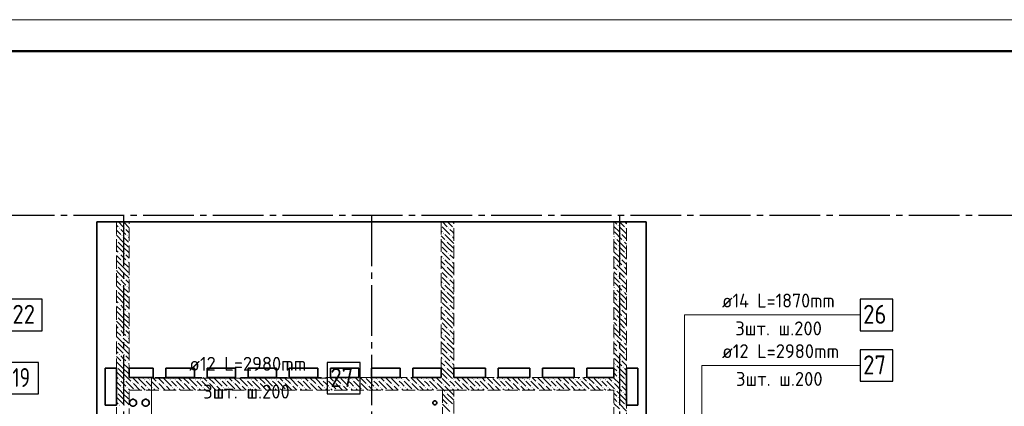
# Model space of a CAD drawing. Header units: millimetres. Extents: x 0 to 64958, y 0 to 42000.
# Tile 15 of 31: x 12159 to 27719, y 35884 to 42000. Entities that reach past the tile are written whole.
import ezdxf

# ---------------------------------------------------------------- set-up
doc = ezdxf.new("R2010")
doc.units = ezdxf.units.MM
doc.linetypes.add('______2', pattern=[270, 200, -70])
doc.linetypes.add('______5', pattern=[1100, 800, -100, 100, -100])
for name, color, linetype, lineweight in [('Standard', 7, 'Continuous', 25), ('ДОП Верх по У', 7, 'Continuous', 25), ('Оси', 40, '______5', 18), ('Позиционная метка номер позиции', 7, 'Continuous', 13)]:
    doc.layers.add(name, color=color, linetype=linetype, lineweight=lineweight)
doc.layers.add('ЖБ Перекрытие верхний уровень', color=7, linetype='Continuous', lineweight=25, true_color=0xe0e0ff)
doc.layers.add('ЖБ Стена верхний уровень', color=7, linetype='Continuous', lineweight=25, true_color=0x006e00)
doc.styles.add('ISOCPEUR', font='txt')

msp = doc.modelspace()

# ---------------------------------------------------------------- hatches: boundary and pattern name
at = {"layer": 'ЖБ Стена верхний уровень', "linetype": 'Continuous', "lineweight": 18, "transparency": 33554687}
for points in [[(18820, 38747), (18823, 38743), (18820, 38740)], [(21610, 38743), (21617, 38750), (21623, 38743), (21617, 38737)], [(13730, 38703), (13737, 38710), (13743, 38703), (13737, 38697)], [(13770, 38583), (13777, 38590), (13783, 38583), (13777, 38577)], [(13810, 38703), (13817, 38710), (13823, 38703), (13817, 38697)], [(13850, 38583), (13857, 38590), (13863, 38583), (13857, 38577)], [(18850, 38623), (18857, 38630), (18863, 38623), (18857, 38617)], [(18930, 38703), (18937, 38710), (18943, 38703), (18937, 38697)], [(18970, 38583), (18977, 38590), (18983, 38583), (18977, 38577)], [(19010, 38703), (19017, 38710), (19020, 38707), (19020, 38700), (19017, 38697)], [(21650, 38623), (21657, 38630), (21663, 38623), (21657, 38617)], [(21730, 38703), (21737, 38710), (21743, 38703), (21737, 38697)], [(13690, 38503), (13697, 38510), (13703, 38503), (13697, 38497)], [(18890, 38503), (18897, 38510), (18903, 38503), (18897, 38497)], [(21570, 38543), (21577, 38550), (21583, 38543), (21577, 38537)], [(21690, 38503), (21697, 38510), (21703, 38503), (21697, 38497)], [(13730, 38303), (13737, 38310), (13743, 38303), (13737, 38297)], [(13810, 38303), (13817, 38310), (13823, 38303), (13817, 38297)], [(18820, 38427), (18823, 38423), (18820, 38420)], [(18820, 38347), (18823, 38343), (18820, 38340)], [(18930, 38303), (18937, 38310), (18943, 38303), (18937, 38297)], [(19010, 38303), (19017, 38310), (19020, 38307), (19020, 38300), (19017, 38297)], [(21610, 38423), (21617, 38430), (21623, 38423), (21617, 38417)], [(21610, 38343), (21617, 38350), (21623, 38343), (21617, 38337)], [(21730, 38303), (21737, 38310), (21743, 38303), (21737, 38297)], [(13770, 38183), (13777, 38190), (13783, 38183), (13777, 38177)], [(13850, 38183), (13857, 38190), (13863, 38183), (13857, 38177)], [(18850, 38223), (18857, 38230), (18863, 38223), (18857, 38217)], [(18970, 38183), (18977, 38190), (18983, 38183), (18977, 38177)], [(21570, 38143), (21577, 38150), (21583, 38143), (21577, 38137)], [(21650, 38223), (21657, 38230), (21663, 38223), (21657, 38217)], [(13690, 38103), (13697, 38110), (13703, 38103), (13697, 38097)], [(18820, 38027), (18823, 38023), (18820, 38020)], [(18890, 38103), (18897, 38110), (18903, 38103), (18897, 38097)], [(21610, 38023), (21617, 38030), (21623, 38023), (21617, 38017)], [(21690, 38103), (21697, 38110), (21703, 38103), (21697, 38097)], [(13730, 37903), (13737, 37910), (13743, 37903), (13737, 37897)], [(13810, 37903), (13817, 37910), (13823, 37903), (13817, 37897)], [(18820, 37947), (18823, 37943), (18820, 37940)], [(18850, 37823), (18857, 37830), (18863, 37823), (18857, 37817)], [(18930, 37903), (18937, 37910), (18943, 37903), (18937, 37897)], [(19010, 37903), (19017, 37910), (19020, 37907), (19020, 37900), (19017, 37897)], [(21610, 37943), (21617, 37950), (21623, 37943), (21617, 37937)], [(21650, 37823), (21657, 37830), (21663, 37823), (21657, 37817)], [(21730, 37903), (21737, 37910), (21743, 37903), (21737, 37897)], [(13690, 37703), (13697, 37710), (13703, 37703), (13697, 37697)], [(13770, 37783), (13777, 37790), (13783, 37783), (13777, 37777)], [(13850, 37783), (13857, 37790), (13863, 37783), (13857, 37777)], [(18890, 37703), (18897, 37710), (18903, 37703), (18897, 37697)], [(18970, 37783), (18977, 37790), (18983, 37783), (18977, 37777)], [(21570, 37743), (21577, 37750), (21583, 37743), (21577, 37737)], [(21690, 37703), (21697, 37710), (21703, 37703), (21697, 37697)], [(13730, 37503), (13737, 37510), (13743, 37503), (13737, 37497)], [(13810, 37503), (13817, 37510), (13823, 37503), (13817, 37497)], [(18820, 37627), (18823, 37623), (18820, 37620)], [(18820, 37547), (18823, 37543), (18820, 37540)], [(18930, 37503), (18937, 37510), (18943, 37503), (18937, 37497)], [(19010, 37503), (19017, 37510), (19020, 37507), (19020, 37500), (19017, 37497)], [(21610, 37623), (21617, 37630), (21623, 37623), (21617, 37617)], [(21610, 37543), (21617, 37550), (21623, 37543), (21617, 37537)], [(21730, 37503), (21737, 37510), (21743, 37503), (21737, 37497)], [(13770, 37383), (13777, 37390), (13783, 37383), (13777, 37377)], [(13850, 37383), (13857, 37390), (13863, 37383), (13857, 37377)], [(18850, 37423), (18857, 37430), (18863, 37423), (18857, 37417)], [(18970, 37383), (18977, 37390), (18983, 37383), (18977, 37377)], [(21570, 37343), (21577, 37350), (21583, 37343), (21577, 37337)], [(21650, 37423), (21657, 37430), (21663, 37423), (21657, 37417)], [(13690, 37303), (13697, 37310), (13703, 37303), (13697, 37297)], [(18820, 37227), (18823, 37223), (18820, 37220)], [(18890, 37303), (18897, 37310), (18903, 37303), (18897, 37297)], [(21610, 37223), (21617, 37230), (21623, 37223), (21617, 37217)], [(21690, 37303), (21697, 37310), (21703, 37303), (21697, 37297)], [(13730, 37103), (13737, 37110), (13743, 37103), (13737, 37097)], [(13810, 37103), (13817, 37110), (13823, 37103), (13817, 37097)], [(18820, 37147), (18823, 37143), (18820, 37140)], [(18930, 37103), (18937, 37110), (18943, 37103), (18937, 37097)], [(19010, 37103), (19017, 37110), (19020, 37107), (19020, 37100), (19017, 37097)], [(21610, 37143), (21617, 37150), (21623, 37143), (21617, 37137)], [(21730, 37103), (21737, 37110), (21743, 37103), (21737, 37097)], [(13690, 36903), (13697, 36910), (13703, 36903), (13697, 36897)], [(13770, 36983), (13777, 36990), (13783, 36983), (13777, 36977)], [(13850, 36983), (13857, 36990), (13863, 36983), (13857, 36977)], [(18850, 37023), (18857, 37030), (18863, 37023), (18857, 37017)], [(18890, 36903), (18897, 36910), (18903, 36903), (18897, 36897)], [(18970, 36983), (18977, 36990), (18983, 36983), (18977, 36977)], [(21570, 36943), (21577, 36950), (21583, 36943), (21577, 36937)], [(21650, 37023), (21657, 37030), (21663, 37023), (21657, 37017)], [(21690, 36903), (21697, 36910), (21703, 36903), (21697, 36897)], [(18820, 36827), (18823, 36823), (18820, 36820)], [(18820, 36747), (18823, 36743), (18820, 36740)], [(21610, 36823), (21617, 36830), (21623, 36823), (21617, 36817)], [(21610, 36743), (21617, 36750), (21623, 36743), (21617, 36737)], [(13730, 36703), (13737, 36710), (13743, 36703), (13737, 36697)], [(13770, 36583), (13777, 36590), (13783, 36583), (13777, 36577)], [(13810, 36703), (13817, 36710), (13823, 36703), (13817, 36697)], [(13850, 36583), (13857, 36590), (13863, 36583), (13857, 36577)], [(18850, 36623), (18857, 36630), (18863, 36623), (18857, 36617)], [(18930, 36703), (18937, 36710), (18943, 36703), (18937, 36697)], [(18970, 36583), (18977, 36590), (18983, 36583), (18977, 36577)], [(19010, 36703), (19017, 36710), (19020, 36707), (19020, 36700), (19017, 36697)], [(21650, 36623), (21657, 36630), (21663, 36623), (21657, 36617)], [(21730, 36703), (21737, 36710), (21743, 36703), (21737, 36697)], [(13690, 36503), (13697, 36510), (13703, 36503), (13697, 36497)], [(18820, 36427), (18823, 36423), (18820, 36420)], [(18890, 36503), (18897, 36510), (18903, 36503), (18897, 36497)], [(21570, 36543), (21577, 36550), (21583, 36543), (21577, 36537)], [(21610, 36423), (21617, 36430), (21623, 36423), (21617, 36417)], [(21690, 36503), (21697, 36510), (21703, 36503), (21697, 36497)], [(13730, 36303), (13737, 36310), (13743, 36303), (13737, 36297)], [(13810, 36303), (13817, 36310), (13823, 36303), (13817, 36297)], [(13930, 36263), (13937, 36270), (13943, 36263), (13937, 36257)], [(14020, 36340), (14017, 36337), (14014, 36340)], [(14130, 36303), (14137, 36310), (14143, 36303), (14137, 36297)], [(14210, 36303), (14217, 36310), (14223, 36303), (14217, 36297)], [(14330, 36263), (14337, 36270), (14343, 36263), (14337, 36257)], [(14420, 36340), (14417, 36337), (14414, 36340)], [(14530, 36303), (14537, 36310), (14543, 36303), (14537, 36297)], [(14610, 36303), (14617, 36310), (14623, 36303), (14617, 36297)], [(14730, 36263), (14737, 36270), (14743, 36263), (14737, 36257)], [(14820, 36340), (14817, 36337), (14814, 36340)], [(14930, 36303), (14937, 36310), (14943, 36303), (14937, 36297)], [(15010, 36303), (15017, 36310), (15023, 36303), (15017, 36297)], [(15130, 36263), (15137, 36270), (15143, 36263), (15137, 36257)], [(15220, 36340), (15217, 36337), (15214, 36340)], [(15330, 36303), (15337, 36310), (15343, 36303), (15337, 36297)], [(15410, 36303), (15417, 36310), (15423, 36303), (15417, 36297)], [(15530, 36263), (15537, 36270), (15543, 36263), (15537, 36257)], [(15620, 36340), (15617, 36337), (15614, 36340)], [(15730, 36303), (15737, 36310), (15743, 36303), (15737, 36297)], [(15810, 36303), (15817, 36310), (15823, 36303), (15817, 36297)], [(15930, 36263), (15937, 36270), (15943, 36263), (15937, 36257)], [(16020, 36340), (16017, 36337), (16014, 36340)], [(16130, 36303), (16137, 36310), (16143, 36303), (16137, 36297)], [(16210, 36303), (16217, 36310), (16223, 36303), (16217, 36297)], [(16330, 36263), (16337, 36270), (16343, 36263), (16337, 36257)], [(16420, 36340), (16417, 36337), (16414, 36340)], [(16530, 36303), (16537, 36310), (16543, 36303), (16537, 36297)], [(16610, 36303), (16617, 36310), (16623, 36303), (16617, 36297)], [(16730, 36263), (16737, 36270), (16743, 36263), (16737, 36257)], [(16820, 36340), (16817, 36337), (16814, 36340)], [(16930, 36303), (16937, 36310), (16943, 36303), (16937, 36297)], [(17010, 36303), (17017, 36310), (17023, 36303), (17017, 36297)], [(17130, 36263), (17137, 36270), (17143, 36263), (17137, 36257)], [(17220, 36340), (17217, 36337), (17214, 36340)], [(17330, 36303), (17337, 36310), (17343, 36303), (17337, 36297)], [(17410, 36303), (17417, 36310), (17423, 36303), (17417, 36297)], [(17530, 36263), (17537, 36270), (17543, 36263), (17537, 36257)], [(17620, 36340), (17617, 36337), (17614, 36340)], [(17730, 36303), (17737, 36310), (17743, 36303), (17737, 36297)], [(17810, 36303), (17817, 36310), (17823, 36303), (17817, 36297)], [(17930, 36263), (17937, 36270), (17943, 36263), (17937, 36257)], [(18020, 36340), (18017, 36337), (18014, 36340)], [(18130, 36303), (18137, 36310), (18143, 36303), (18137, 36297)], [(18210, 36303), (18217, 36310), (18223, 36303), (18217, 36297)], [(18330, 36263), (18337, 36270), (18343, 36263), (18337, 36257)], [(18420, 36340), (18417, 36337), (18414, 36340)], [(18530, 36303), (18537, 36310), (18543, 36303), (18537, 36297)], [(18610, 36303), (18617, 36310), (18623, 36303), (18617, 36297)], [(18730, 36263), (18737, 36270), (18743, 36263), (18737, 36257)], [(18820, 36340), (18817, 36337), (18814, 36340)], [(18820, 36347), (18823, 36343), (18820, 36340), (18820, 36340)], [(18930, 36303), (18937, 36310), (18943, 36303), (18937, 36297)], [(19010, 36303), (19017, 36310), (19023, 36303), (19017, 36297)], [(19130, 36263), (19137, 36270), (19143, 36263), (19137, 36257)], [(19220, 36340), (19217, 36337), (19214, 36340)], [(19330, 36303), (19337, 36310), (19343, 36303), (19337, 36297)], [(19410, 36303), (19417, 36310), (19423, 36303), (19417, 36297)], [(19530, 36263), (19537, 36270), (19543, 36263), (19537, 36257)], [(19620, 36340), (19617, 36337), (19614, 36340)], [(19730, 36303), (19737, 36310), (19743, 36303), (19737, 36297)], [(19810, 36303), (19817, 36310), (19823, 36303), (19817, 36297)], [(19930, 36263), (19937, 36270), (19943, 36263), (19937, 36257)], [(20020, 36340), (20017, 36337), (20014, 36340)], [(20130, 36303), (20137, 36310), (20143, 36303), (20137, 36297)], [(20210, 36303), (20217, 36310), (20223, 36303), (20217, 36297)], [(20330, 36263), (20337, 36270), (20343, 36263), (20337, 36257)], [(20420, 36340), (20417, 36337), (20414, 36340)], [(20530, 36303), (20537, 36310), (20543, 36303), (20537, 36297)], [(20610, 36303), (20617, 36310), (20623, 36303), (20617, 36297)], [(20730, 36263), (20737, 36270), (20743, 36263), (20737, 36257)], [(20820, 36340), (20817, 36337), (20814, 36340)], [(20930, 36303), (20937, 36310), (20943, 36303), (20937, 36297)], [(21010, 36303), (21017, 36310), (21023, 36303), (21017, 36297)], [(21130, 36263), (21137, 36270), (21143, 36263), (21137, 36257)], [(21220, 36340), (21217, 36337), (21214, 36340)], [(21330, 36303), (21337, 36310), (21343, 36303), (21337, 36297)], [(21410, 36303), (21417, 36310), (21423, 36303), (21417, 36297)], [(21530, 36263), (21537, 36270), (21543, 36263), (21537, 36257)], [(21610, 36343), (21617, 36350), (21623, 36343), (21620, 36340), (21614, 36340)], [(21620, 36340), (21617, 36337), (21614, 36340)], [(21730, 36303), (21737, 36310), (21743, 36303), (21737, 36297)], [(13690, 36103), (13697, 36110), (13703, 36103), (13697, 36097)], [(13770, 36183), (13777, 36190), (13783, 36183), (13777, 36177)], [(13850, 36183), (13857, 36190), (13863, 36183), (13857, 36177)], [(13970, 36143), (13977, 36150), (13983, 36143), (13980, 36140), (13974, 36140)], [(14050, 36223), (14057, 36230), (14063, 36223), (14057, 36217)], [(14170, 36183), (14177, 36190), (14183, 36183), (14177, 36177)], [(14250, 36183), (14257, 36190), (14263, 36183), (14257, 36177)], [(14370, 36143), (14377, 36150), (14383, 36143), (14380, 36140), (14374, 36140)], [(14450, 36223), (14457, 36230), (14463, 36223), (14457, 36217)], [(14570, 36183), (14577, 36190), (14583, 36183), (14577, 36177)], [(14650, 36183), (14657, 36190), (14663, 36183), (14657, 36177)], [(14770, 36143), (14777, 36150), (14783, 36143), (14780, 36140), (14774, 36140)], [(14850, 36223), (14857, 36230), (14863, 36223), (14857, 36217)], [(14970, 36183), (14977, 36190), (14983, 36183), (14977, 36177)], [(15050, 36183), (15057, 36190), (15063, 36183), (15057, 36177)], [(15170, 36143), (15177, 36150), (15183, 36143), (15180, 36140), (15174, 36140)], [(15250, 36223), (15257, 36230), (15263, 36223), (15257, 36217)], [(15370, 36183), (15377, 36190), (15383, 36183), (15377, 36177)], [(15450, 36183), (15457, 36190), (15463, 36183), (15457, 36177)], [(15570, 36143), (15577, 36150), (15583, 36143), (15580, 36140), (15574, 36140)], [(15650, 36223), (15657, 36230), (15663, 36223), (15657, 36217)], [(15770, 36183), (15777, 36190), (15783, 36183), (15777, 36177)], [(15850, 36183), (15857, 36190), (15863, 36183), (15857, 36177)], [(15970, 36143), (15977, 36150), (15983, 36143), (15980, 36140), (15974, 36140)], [(16050, 36223), (16057, 36230), (16063, 36223), (16057, 36217)], [(16170, 36183), (16177, 36190), (16183, 36183), (16177, 36177)], [(16250, 36183), (16257, 36190), (16263, 36183), (16257, 36177)], [(16370, 36143), (16377, 36150), (16383, 36143), (16380, 36140), (16374, 36140)], [(16450, 36223), (16457, 36230), (16463, 36223), (16457, 36217)], [(16570, 36183), (16577, 36190), (16583, 36183), (16577, 36177)], [(16650, 36183), (16657, 36190), (16663, 36183), (16657, 36177)], [(16770, 36143), (16777, 36150), (16783, 36143), (16780, 36140), (16774, 36140)], [(16850, 36223), (16857, 36230), (16863, 36223), (16857, 36217)], [(16970, 36183), (16977, 36190), (16983, 36183), (16977, 36177)], [(17050, 36183), (17057, 36190), (17063, 36183), (17057, 36177)], [(17170, 36143), (17177, 36150), (17183, 36143), (17180, 36140), (17174, 36140)], [(17250, 36223), (17257, 36230), (17263, 36223), (17257, 36217)], [(17370, 36183), (17377, 36190), (17383, 36183), (17377, 36177)], [(17450, 36183), (17457, 36190), (17463, 36183), (17457, 36177)], [(17570, 36143), (17577, 36150), (17583, 36143), (17580, 36140), (17574, 36140)], [(17650, 36223), (17657, 36230), (17663, 36223), (17657, 36217)], [(17770, 36183), (17777, 36190), (17783, 36183), (17777, 36177)], [(17850, 36183), (17857, 36190), (17863, 36183), (17857, 36177)], [(17970, 36143), (17977, 36150), (17983, 36143), (17980, 36140), (17974, 36140)], [(18050, 36223), (18057, 36230), (18063, 36223), (18057, 36217)], [(18170, 36183), (18177, 36190), (18183, 36183), (18177, 36177)], [(18250, 36183), (18257, 36190), (18263, 36183), (18257, 36177)], [(18370, 36143), (18377, 36150), (18383, 36143), (18380, 36140), (18374, 36140)], [(18450, 36223), (18457, 36230), (18463, 36223), (18457, 36217)], [(18570, 36183), (18577, 36190), (18583, 36183), (18577, 36177)], [(18650, 36183), (18657, 36190), (18663, 36183), (18657, 36177)], [(18770, 36143), (18777, 36150), (18783, 36143), (18780, 36140), (18774, 36140)], [(18850, 36223), (18857, 36230), (18863, 36223), (18857, 36217)], [(18890, 36103), (18897, 36110), (18903, 36103), (18897, 36097)], [(18970, 36183), (18977, 36190), (18983, 36183), (18977, 36177)], [(19050, 36183), (19057, 36190), (19063, 36183), (19057, 36177)], [(19170, 36143), (19177, 36150), (19183, 36143), (19180, 36140), (19174, 36140)], [(19250, 36223), (19257, 36230), (19263, 36223), (19257, 36217)], [(19370, 36183), (19377, 36190), (19383, 36183), (19377, 36177)], [(19450, 36183), (19457, 36190), (19463, 36183), (19457, 36177)], [(19570, 36143), (19577, 36150), (19583, 36143), (19580, 36140), (19574, 36140)], [(19650, 36223), (19657, 36230), (19663, 36223), (19657, 36217)], [(19770, 36183), (19777, 36190), (19783, 36183), (19777, 36177)], [(19850, 36183), (19857, 36190), (19863, 36183), (19857, 36177)], [(19970, 36143), (19977, 36150), (19983, 36143), (19980, 36140), (19974, 36140)], [(20050, 36223), (20057, 36230), (20063, 36223), (20057, 36217)], [(20170, 36183), (20177, 36190), (20183, 36183), (20177, 36177)], [(20250, 36183), (20257, 36190), (20263, 36183), (20257, 36177)], [(20370, 36143), (20377, 36150), (20383, 36143), (20380, 36140), (20374, 36140)], [(20450, 36223), (20457, 36230), (20463, 36223), (20457, 36217)], [(20570, 36183), (20577, 36190), (20583, 36183), (20577, 36177)], [(20650, 36183), (20657, 36190), (20663, 36183), (20657, 36177)], [(20770, 36143), (20777, 36150), (20783, 36143), (20780, 36140), (20774, 36140)], [(20850, 36223), (20857, 36230), (20863, 36223), (20857, 36217)], [(20970, 36183), (20977, 36190), (20983, 36183), (20977, 36177)], [(21050, 36183), (21057, 36190), (21063, 36183), (21057, 36177)], [(21170, 36143), (21177, 36150), (21183, 36143), (21180, 36140), (21174, 36140)], [(21250, 36223), (21257, 36230), (21263, 36223), (21257, 36217)], [(21370, 36183), (21377, 36190), (21383, 36183), (21377, 36177)], [(21450, 36183), (21457, 36190), (21463, 36183), (21457, 36177)], [(21570, 36143), (21577, 36150), (21583, 36143), (21577, 36137)], [(21650, 36223), (21657, 36230), (21663, 36223), (21657, 36217)], [(21690, 36103), (21697, 36110), (21703, 36103), (21697, 36097)], [(21610, 36023), (21617, 36030), (21623, 36023), (21617, 36017)], [(21610, 35943), (21617, 35950), (21623, 35943), (21617, 35937)], [(13730, 35903), (13737, 35910), (13743, 35903), (13737, 35897)], [(13810, 35903), (13817, 35910), (13823, 35903), (13817, 35897)], [(18930, 35903), (18937, 35910), (18943, 35903), (18937, 35897)], [(19010, 35903), (19017, 35910), (19020, 35907), (19020, 35900), (19017, 35897)], [(21730, 35903), (21737, 35910), (21743, 35903), (21737, 35897)]]:
    msp.add_hatch(color=7, dxfattribs=at).paths.add_polyline_path(points, flags=16)

# ---------------------------------------------------------------- linework, layer by layer
at = {"layer": 'Standard', "color": 7, "linetype": 'Continuous', "lineweight": 13, "transparency": 33554687}
msp.add_lwpolyline([(0, 0), (59400, 0), (59400, 42000), (0, 42000), (0, 0)], close=True, dxfattribs=at)
at = {"layer": 'Standard', "color": 7, "linetype": 'Continuous', "lineweight": 50, "transparency": 33554687}
msp.add_lwpolyline([(2000, 41500), (58900, 41500), (58900, 500), (2000, 500), (2000, 41500)], close=True, dxfattribs=at)
at = {"layer": 'ДОП Верх по У', "color": 7, "linetype": 'Continuous', "lineweight": 13, "transparency": 33554687}
for p, q in [((23239, 37330), (25303, 37330)), ((23239, 36530), (25325, 36530)), ((14819, 36330), (16905, 36330))]:
    msp.add_line(p, q, dxfattribs=at)
at = {"layer": 'ДОП Верх по У', "color": 7, "linetype": 'Continuous', "lineweight": 25, "transparency": 33554687}
for points in [[(11995, 37080), (12515, 37080), (12515, 37580), (11995, 37580), (11995, 37080)], [(25439, 37080), (25959, 37080), (25959, 37580), (25439, 37580), (25439, 37080)], [(25439, 36280), (25959, 36280), (25959, 36780), (25439, 36780), (25439, 36280)], [(11995, 36080), (12455, 36080), (12455, 36580), (11995, 36580), (11995, 36080)], [(17019, 36080), (17539, 36080), (17539, 36580), (17019, 36580), (17019, 36080)]]:
    msp.add_lwpolyline(points, dxfattribs=at)
at = {"layer": 'ЖБ Перекрытие верхний уровень', "color": 7, "linetype": 'Continuous', "lineweight": 35, "transparency": 33554687}
for p, q in [((22060, 38800), (13380, 38800)), ((13380, 38800), (13380, 34830)), ((22060, 34830), (22060, 38800)), ((13510, 35900), (13510, 36490)), ((13510, 36490), (13690, 36490)), ((13690, 36490), (13690, 35900)), ((13890, 36340), (13890, 36490)), ((13890, 36490), (14270, 36490)), ((14270, 36490), (14270, 36340)), ((14470, 36340), (14470, 36490)), ((14470, 36490), (14920, 36490)), ((14920, 36490), (14920, 36340)), ((15120, 36340), (15120, 36490)), ((15120, 36490), (15570, 36490)), ((15570, 36490), (15570, 36340)), ((15770, 36340), (15770, 36490)), ((15770, 36490), (16220, 36490)), ((16220, 36490), (16220, 36340)), ((16420, 36340), (16420, 36490)), ((16420, 36490), (16870, 36490)), ((16870, 36490), (16870, 36340)), ((17070, 36340), (17070, 36490)), ((17070, 36490), (17520, 36490)), ((17520, 36490), (17520, 36340)), ((17720, 36340), (17720, 36490)), ((17720, 36490), (18170, 36490)), ((18170, 36490), (18170, 36340)), ((18370, 36340), (18370, 36490)), ((18370, 36490), (18820, 36490)), ((18820, 36490), (18820, 36340)), ((19020, 36340), (19020, 36490)), ((19020, 36490), (19520, 36490)), ((19520, 36490), (19520, 36340)), ((19720, 36340), (19720, 36490)), ((19720, 36490), (20220, 36490)), ((20220, 36490), (20220, 36340)), ((20420, 36340), (20420, 36490)), ((20420, 36490), (20920, 36490)), ((20920, 36490), (20920, 36340)), ((21120, 36340), (21120, 36490)), ((21120, 36490), (21550, 36490)), ((21550, 36490), (21550, 36340)), ((21750, 35900), (21750, 36490)), ((21750, 36490), (21930, 36490)), ((21930, 36490), (21930, 35900)), ((14270, 36340), (13890, 36340)), ((14920, 36340), (14470, 36340)), ((15570, 36340), (15120, 36340)), ((16220, 36340), (15770, 36340)), ((16870, 36340), (16420, 36340)), ((17520, 36340), (17070, 36340)), ((18170, 36340), (17720, 36340)), ((18820, 36340), (18370, 36340)), ((19520, 36340), (19020, 36340)), ((20220, 36340), (19720, 36340)), ((20920, 36340), (20420, 36340)), ((21550, 36340), (21120, 36340)), ((13901, 35965), (13895, 35949)), ((13895, 35949), (13895, 35931)), ((13911, 35979), (13901, 35965)), ((13925, 35989), (13911, 35979)), ((13941, 35995), (13925, 35989)), ((13959, 35995), (13941, 35995)), ((13975, 35989), (13959, 35995)), ((13989, 35979), (13975, 35989)), ((13999, 35965), (13989, 35979)), ((14005, 35949), (13999, 35965)), ((14005, 35931), (14005, 35949)), ((14101, 35965), (14095, 35949)), ((14095, 35949), (14095, 35931)), ((14111, 35979), (14101, 35965)), ((14125, 35989), (14111, 35979)), ((14141, 35995), (14125, 35989)), ((14159, 35995), (14141, 35995)), ((14175, 35989), (14159, 35995)), ((14189, 35979), (14175, 35989)), ((14199, 35965), (14189, 35979)), ((14205, 35949), (14199, 35965)), ((14205, 35931), (14205, 35949)), ((18693, 35954), (18690, 35945)), ((18690, 35945), (18690, 35935)), ((18699, 35961), (18693, 35954)), ((18706, 35967), (18699, 35961)), ((18715, 35970), (18706, 35967)), ((18725, 35970), (18715, 35970)), ((18734, 35967), (18725, 35970)), ((18741, 35961), (18734, 35967)), ((18747, 35954), (18741, 35961)), ((18750, 35945), (18747, 35954)), ((18750, 35935), (18750, 35945)), ((13690, 35900), (13510, 35900)), ((13895, 35931), (13901, 35915)), ((13901, 35915), (13911, 35901)), ((13911, 35901), (13925, 35891)), ((13925, 35891), (13941, 35885)), ((13941, 35885), (13959, 35885)), ((13959, 35885), (13975, 35891)), ((13975, 35891), (13989, 35901)), ((13989, 35901), (13999, 35915)), ((13999, 35915), (14005, 35931)), ((14095, 35931), (14101, 35915)), ((14101, 35915), (14111, 35901)), ((14111, 35901), (14125, 35891)), ((14125, 35891), (14141, 35885)), ((14141, 35885), (14159, 35885)), ((14159, 35885), (14175, 35891)), ((14175, 35891), (14189, 35901)), ((14189, 35901), (14199, 35915)), ((14199, 35915), (14205, 35931)), ((18690, 35935), (18693, 35926)), ((18693, 35926), (18699, 35919)), ((18699, 35919), (18706, 35913)), ((18706, 35913), (18715, 35910)), ((18715, 35910), (18725, 35910)), ((18725, 35910), (18734, 35913)), ((18734, 35913), (18741, 35919)), ((18741, 35919), (18747, 35926)), ((18747, 35926), (18750, 35935)), ((21930, 35900), (21750, 35900))]:
    msp.add_line(p, q, dxfattribs=at)
at = {"layer": 'ЖБ Стена верхний уровень', "color": 251, "linetype": '______2', "lineweight": 13, "true_color": 0x656565, "transparency": 33554687}
for p, q in [((13690, 38800), (13690, 36340)), ((13890, 38800), (13690, 38800)), ((13890, 36340), (13890, 38800)), ((18820, 38800), (18820, 36340)), ((19020, 38800), (18820, 38800)), ((19020, 36340), (19020, 38800)), ((21550, 38800), (21550, 36340)), ((21750, 38800), (21550, 38800)), ((21750, 36340), (21750, 38800)), ((13690, 36340), (13690, 36140)), ((18820, 36340), (13890, 36340)), ((21550, 36340), (19020, 36340)), ((21750, 34500), (21750, 36340)), ((13690, 36140), (13690, 34500)), ((13890, 36140), (21550, 36140)), ((13890, 34300), (13890, 36140)), ((19020, 36140), (18840, 36140)), ((18840, 36140), (18840, 33520)), ((19020, 34420), (19020, 36140)), ((21550, 36140), (21550, 34500))]:
    msp.add_line(p, q, dxfattribs=at)
at = {"layer": 'ЖБ Стена верхний уровень', "color": 9, "linetype": 'Continuous', "lineweight": 18, "true_color": 0xc7c7c7, "transparency": 33554687}
for p, q in [((13690, 38750), (13717, 38723)), ((13720, 38800), (13797, 38723)), ((13800, 38800), (13890, 38710)), ((18840, 38800), (18917, 38723)), ((18920, 38800), (18997, 38723)), ((19000, 38800), (19020, 38780)), ((21597, 38763), (21560, 38800)), ((21640, 38800), (21717, 38723)), ((21720, 38800), (21750, 38770)), ((13690, 38670), (13757, 38603)), ((13797, 38483), (13690, 38590)), ((13797, 38643), (13757, 38683)), ((13837, 38603), (13797, 38643)), ((13837, 38683), (13890, 38630)), ((18820, 38660), (18837, 38643)), ((18837, 38723), (18957, 38603)), ((18997, 38483), (18877, 38603)), ((18997, 38643), (18957, 38683)), ((19020, 38620), (18997, 38643)), ((21550, 38730), (21637, 38643)), ((21557, 38643), (21677, 38523)), ((21637, 38723), (21750, 38610)), ((21750, 38530), (21677, 38603)), ((13717, 38483), (13797, 38403)), ((13797, 38563), (13877, 38483)), ((13797, 38483), (13877, 38403)), ((13877, 38563), (13890, 38550)), ((18820, 38580), (18877, 38523)), ((18917, 38403), (18820, 38500)), ((18917, 38483), (18997, 38403)), ((18997, 38563), (19020, 38540)), ((18997, 38483), (19020, 38460)), ((21550, 38570), (21557, 38563)), ((21550, 38490), (21597, 38443)), ((21717, 38403), (21597, 38523)), ((21717, 38483), (21750, 38450)), ((13717, 38403), (13690, 38430)), ((13690, 38350), (13717, 38323)), ((13717, 38403), (13797, 38323)), ((13797, 38243), (13757, 38283)), ((13797, 38403), (13890, 38310)), ((13837, 38283), (13890, 38230)), ((18837, 38403), (18917, 38323)), ((18837, 38323), (18957, 38203)), ((18917, 38403), (18997, 38323)), ((18997, 38243), (18957, 38283)), ((18997, 38403), (19020, 38380)), ((21557, 38403), (21550, 38410)), ((21550, 38330), (21637, 38243)), ((21597, 38363), (21557, 38403)), ((21637, 38403), (21717, 38323)), ((21637, 38323), (21750, 38210)), ((21717, 38403), (21750, 38370)), ((13690, 38270), (13757, 38203)), ((13797, 38083), (13690, 38190)), ((13837, 38203), (13797, 38243)), ((13797, 38163), (13877, 38083)), ((13877, 38163), (13890, 38150)), ((18820, 38260), (18837, 38243)), ((18820, 38180), (18877, 38123)), ((18997, 38083), (18877, 38203)), ((19020, 38220), (18997, 38243)), ((18997, 38163), (19020, 38140)), ((21550, 38170), (21557, 38163)), ((21557, 38243), (21677, 38123)), ((21717, 38003), (21597, 38123)), ((21750, 38130), (21677, 38203)), ((13717, 38003), (13690, 38030)), ((13717, 38083), (13797, 38003)), ((13717, 38003), (13797, 37923)), ((13797, 38083), (13877, 38003)), ((13797, 38003), (13890, 37910)), ((18917, 38003), (18820, 38100)), ((18837, 38003), (18917, 37923)), ((18917, 38083), (18997, 38003)), ((18917, 38003), (18997, 37923)), ((18997, 38083), (19020, 38060)), ((18997, 38003), (19020, 37980)), ((21550, 38090), (21597, 38043)), ((21557, 38003), (21550, 38010)), ((21597, 37963), (21557, 38003)), ((21637, 38003), (21717, 37923)), ((21717, 38083), (21750, 38050)), ((21717, 38003), (21750, 37970)), ((13690, 37950), (13717, 37923)), ((13690, 37870), (13757, 37803)), ((13797, 37843), (13757, 37883)), ((13837, 37803), (13797, 37843)), ((13837, 37883), (13890, 37830)), ((18820, 37860), (18837, 37843)), ((18837, 37923), (18957, 37803)), ((18997, 37843), (18957, 37883)), ((19020, 37820), (18997, 37843)), ((21550, 37930), (21637, 37843)), ((21557, 37843), (21677, 37723)), ((21637, 37923), (21750, 37810)), ((13797, 37683), (13690, 37790)), ((13717, 37683), (13797, 37603)), ((13797, 37763), (13877, 37683)), ((13797, 37683), (13877, 37603)), ((13877, 37763), (13890, 37750)), ((18820, 37780), (18877, 37723)), ((18917, 37603), (18820, 37700)), ((18997, 37683), (18877, 37803)), ((18917, 37683), (18997, 37603)), ((18997, 37763), (19020, 37740)), ((18997, 37683), (19020, 37660)), ((21550, 37770), (21557, 37763)), ((21550, 37690), (21597, 37643)), ((21717, 37603), (21597, 37723)), ((21750, 37730), (21677, 37803)), ((21717, 37683), (21750, 37650)), ((13717, 37603), (13690, 37630)), ((13690, 37550), (13717, 37523)), ((13717, 37603), (13797, 37523)), ((13797, 37603), (13890, 37510)), ((18837, 37603), (18917, 37523)), ((18837, 37523), (18957, 37403)), ((18917, 37603), (18997, 37523)), ((18997, 37603), (19020, 37580)), ((21557, 37603), (21550, 37610)), ((21550, 37530), (21637, 37443)), ((21597, 37563), (21557, 37603)), ((21637, 37603), (21717, 37523)), ((21637, 37523), (21750, 37410)), ((21717, 37603), (21750, 37570)), ((13690, 37470), (13757, 37403)), ((13797, 37283), (13690, 37390)), ((13797, 37443), (13757, 37483)), ((13837, 37403), (13797, 37443)), ((13797, 37363), (13877, 37283)), ((13837, 37483), (13890, 37430)), ((13877, 37363), (13890, 37350)), ((18820, 37460), (18837, 37443)), ((18820, 37380), (18877, 37323)), ((18997, 37283), (18877, 37403)), ((18997, 37443), (18957, 37483)), ((19020, 37420), (18997, 37443)), ((18997, 37363), (19020, 37340)), ((21550, 37370), (21557, 37363)), ((21557, 37443), (21677, 37323)), ((21750, 37330), (21677, 37403)), ((13717, 37203), (13690, 37230)), ((13717, 37283), (13797, 37203)), ((13717, 37203), (13797, 37123)), ((13797, 37283), (13877, 37203)), ((13797, 37203), (13890, 37110)), ((18917, 37203), (18820, 37300)), ((18837, 37203), (18917, 37123)), ((18917, 37283), (18997, 37203)), ((18917, 37203), (18997, 37123)), ((18997, 37283), (19020, 37260)), ((18997, 37203), (19020, 37180)), ((21550, 37290), (21597, 37243)), ((21557, 37203), (21550, 37210)), ((21597, 37163), (21557, 37203)), ((21717, 37203), (21597, 37323)), ((21637, 37203), (21717, 37123)), ((21717, 37283), (21750, 37250)), ((21717, 37203), (21750, 37170)), ((13690, 37150), (13717, 37123)), ((13690, 37070), (13757, 37003)), ((13797, 37043), (13757, 37083)), ((13837, 37003), (13797, 37043)), ((13837, 37083), (13890, 37030)), ((18820, 37060), (18837, 37043)), ((18837, 37123), (18957, 37003)), ((18997, 37043), (18957, 37083)), ((19020, 37020), (18997, 37043)), ((21550, 37130), (21637, 37043)), ((21557, 37043), (21677, 36923)), ((21637, 37123), (21750, 37010)), ((13797, 36883), (13690, 36990)), ((13717, 36883), (13797, 36803)), ((13797, 36963), (13877, 36883)), ((13797, 36883), (13877, 36803)), ((13877, 36963), (13890, 36950)), ((18820, 36980), (18877, 36923)), ((18917, 36803), (18820, 36900)), ((18997, 36883), (18877, 37003)), ((18917, 36883), (18997, 36803)), ((18997, 36963), (19020, 36940)), ((18997, 36883), (19020, 36860)), ((21550, 36970), (21557, 36963)), ((21550, 36890), (21597, 36843)), ((21717, 36803), (21597, 36923)), ((21750, 36930), (21677, 37003)), ((21717, 36883), (21750, 36850)), ((13717, 36803), (13690, 36830)), ((13690, 36750), (13717, 36723)), ((13717, 36803), (13797, 36723)), ((13797, 36803), (13890, 36710)), ((18837, 36803), (18917, 36723)), ((18837, 36723), (18957, 36603)), ((18917, 36803), (18997, 36723)), ((18997, 36803), (19020, 36780)), ((21557, 36803), (21550, 36810)), ((21550, 36730), (21637, 36643)), ((21597, 36763), (21557, 36803)), ((21637, 36803), (21717, 36723)), ((21637, 36723), (21750, 36610)), ((21717, 36803), (21750, 36770)), ((13690, 36670), (13757, 36603)), ((13797, 36483), (13690, 36590)), ((13797, 36643), (13757, 36683)), ((13837, 36603), (13797, 36643)), ((13837, 36683), (13890, 36630)), ((18820, 36660), (18837, 36643)), ((18820, 36580), (18877, 36523)), ((18997, 36483), (18877, 36603)), ((18997, 36643), (18957, 36683)), ((19020, 36620), (18997, 36643)), ((21550, 36570), (21557, 36563)), ((21557, 36643), (21677, 36523)), ((21750, 36530), (21677, 36603)), ((13717, 36403), (13690, 36430)), ((13717, 36483), (13797, 36403)), ((13797, 36563), (13877, 36483)), ((13797, 36483), (13877, 36403)), ((13877, 36563), (13890, 36550)), ((18917, 36403), (18820, 36500)), ((18917, 36483), (18997, 36403)), ((18997, 36563), (19020, 36540)), ((18997, 36483), (19020, 36460)), ((21550, 36490), (21597, 36443)), ((21557, 36403), (21550, 36410)), ((21717, 36403), (21597, 36523)), ((21717, 36483), (21750, 36450)), ((13690, 36350), (13700, 36340)), ((13690, 36270), (13757, 36203)), ((13700, 36340), (13717, 36323)), ((13717, 36403), (13780, 36340)), ((13797, 36243), (13757, 36283)), ((13780, 36340), (13797, 36323)), ((13797, 36403), (13860, 36340)), ((13837, 36283), (13957, 36163)), ((13860, 36340), (13917, 36283)), ((13940, 36340), (14037, 36243)), ((14037, 36323), (14157, 36203)), ((14100, 36340), (14117, 36323)), ((14197, 36243), (14157, 36283)), ((14180, 36340), (14197, 36323)), ((14237, 36283), (14357, 36163)), ((14260, 36340), (14317, 36283)), ((14340, 36340), (14437, 36243)), ((14437, 36323), (14557, 36203)), ((14500, 36340), (14517, 36323)), ((14597, 36243), (14557, 36283)), ((14580, 36340), (14597, 36323)), ((14637, 36283), (14757, 36163)), ((14660, 36340), (14717, 36283)), ((14740, 36340), (14837, 36243)), ((14837, 36323), (14957, 36203)), ((14900, 36340), (14917, 36323)), ((14997, 36243), (14957, 36283)), ((14980, 36340), (14997, 36323)), ((15037, 36283), (15157, 36163)), ((15060, 36340), (15117, 36283)), ((15140, 36340), (15237, 36243)), ((15237, 36323), (15357, 36203)), ((15300, 36340), (15317, 36323)), ((15397, 36243), (15357, 36283)), ((15380, 36340), (15397, 36323)), ((15437, 36283), (15557, 36163)), ((15460, 36340), (15517, 36283)), ((15540, 36340), (15637, 36243)), ((15637, 36323), (15757, 36203)), ((15700, 36340), (15717, 36323)), ((15797, 36243), (15757, 36283)), ((15780, 36340), (15797, 36323)), ((15837, 36283), (15957, 36163)), ((15860, 36340), (15917, 36283)), ((15940, 36340), (16037, 36243)), ((16037, 36323), (16157, 36203)), ((16100, 36340), (16117, 36323)), ((16197, 36243), (16157, 36283)), ((16180, 36340), (16197, 36323)), ((16237, 36283), (16357, 36163)), ((16260, 36340), (16317, 36283)), ((16340, 36340), (16437, 36243)), ((16437, 36323), (16557, 36203)), ((16500, 36340), (16517, 36323)), ((16597, 36243), (16557, 36283)), ((16580, 36340), (16597, 36323)), ((16637, 36283), (16757, 36163)), ((16660, 36340), (16717, 36283)), ((16740, 36340), (16837, 36243)), ((16837, 36323), (16957, 36203)), ((16900, 36340), (16917, 36323)), ((16997, 36243), (16957, 36283)), ((16980, 36340), (16997, 36323)), ((17037, 36283), (17157, 36163)), ((17060, 36340), (17117, 36283)), ((17140, 36340), (17237, 36243)), ((17237, 36323), (17357, 36203)), ((17300, 36340), (17317, 36323)), ((17397, 36243), (17357, 36283)), ((17380, 36340), (17397, 36323)), ((17437, 36283), (17557, 36163)), ((17460, 36340), (17517, 36283)), ((17540, 36340), (17637, 36243)), ((17637, 36323), (17757, 36203)), ((17700, 36340), (17717, 36323)), ((17797, 36243), (17757, 36283)), ((17780, 36340), (17797, 36323)), ((17837, 36283), (17957, 36163)), ((17860, 36340), (17917, 36283)), ((17940, 36340), (18037, 36243)), ((18037, 36323), (18157, 36203)), ((18100, 36340), (18117, 36323)), ((18197, 36243), (18157, 36283)), ((18180, 36340), (18197, 36323)), ((18237, 36283), (18357, 36163)), ((18260, 36340), (18317, 36283)), ((18340, 36340), (18437, 36243)), ((18437, 36323), (18557, 36203)), ((18500, 36340), (18517, 36323)), ((18597, 36243), (18557, 36283)), ((18580, 36340), (18597, 36323)), ((18637, 36283), (18757, 36163)), ((18660, 36340), (18717, 36283)), ((18740, 36340), (18837, 36243)), ((18837, 36403), (18900, 36340)), ((18837, 36323), (18957, 36203)), ((18900, 36340), (18917, 36323)), ((18917, 36403), (18980, 36340)), ((18997, 36243), (18957, 36283)), ((18980, 36340), (18997, 36323)), ((18997, 36403), (19020, 36380)), ((19037, 36283), (19157, 36163)), ((19060, 36340), (19117, 36283)), ((19140, 36340), (19237, 36243)), ((19237, 36323), (19357, 36203)), ((19300, 36340), (19317, 36323)), ((19397, 36243), (19357, 36283)), ((19380, 36340), (19397, 36323)), ((19437, 36283), (19557, 36163)), ((19460, 36340), (19517, 36283)), ((19540, 36340), (19637, 36243)), ((19637, 36323), (19757, 36203)), ((19700, 36340), (19717, 36323)), ((19797, 36243), (19757, 36283)), ((19780, 36340), (19797, 36323)), ((19837, 36283), (19957, 36163)), ((19860, 36340), (19917, 36283)), ((19940, 36340), (20037, 36243)), ((20037, 36323), (20157, 36203)), ((20100, 36340), (20117, 36323)), ((20197, 36243), (20157, 36283)), ((20180, 36340), (20197, 36323)), ((20237, 36283), (20357, 36163)), ((20260, 36340), (20317, 36283)), ((20340, 36340), (20437, 36243)), ((20437, 36323), (20557, 36203)), ((20500, 36340), (20517, 36323)), ((20597, 36243), (20557, 36283)), ((20580, 36340), (20597, 36323)), ((20637, 36283), (20757, 36163)), ((20660, 36340), (20717, 36283)), ((20740, 36340), (20837, 36243)), ((20837, 36323), (20957, 36203)), ((20900, 36340), (20917, 36323)), ((20997, 36243), (20957, 36283)), ((20980, 36340), (20997, 36323)), ((21037, 36283), (21157, 36163)), ((21060, 36340), (21117, 36283)), ((21140, 36340), (21237, 36243)), ((21237, 36323), (21357, 36203)), ((21300, 36340), (21317, 36323)), ((21397, 36243), (21357, 36283)), ((21380, 36340), (21397, 36323)), ((21437, 36283), (21550, 36170)), ((21460, 36340), (21517, 36283)), ((21540, 36340), (21550, 36330)), ((21550, 36330), (21637, 36243)), ((21597, 36363), (21557, 36403)), ((21637, 36403), (21700, 36340)), ((21637, 36323), (21750, 36210)), ((21700, 36340), (21717, 36323)), ((21717, 36403), (21750, 36370)), ((13740, 36140), (13690, 36190)), ((13797, 36083), (13740, 36140)), ((13837, 36203), (13797, 36243)), ((13797, 36163), (13820, 36140)), ((13820, 36140), (13877, 36083)), ((13877, 36163), (13900, 36140)), ((13957, 36243), (14060, 36140)), ((14140, 36140), (14077, 36203)), ((14237, 36203), (14197, 36243)), ((14197, 36163), (14220, 36140)), ((14277, 36163), (14300, 36140)), ((14357, 36243), (14460, 36140)), ((14540, 36140), (14477, 36203)), ((14637, 36203), (14597, 36243)), ((14597, 36163), (14620, 36140)), ((14677, 36163), (14700, 36140)), ((14757, 36243), (14860, 36140)), ((14940, 36140), (14877, 36203)), ((15037, 36203), (14997, 36243)), ((14997, 36163), (15020, 36140)), ((15077, 36163), (15100, 36140)), ((15157, 36243), (15260, 36140)), ((15340, 36140), (15277, 36203)), ((15437, 36203), (15397, 36243)), ((15397, 36163), (15420, 36140)), ((15477, 36163), (15500, 36140)), ((15557, 36243), (15660, 36140)), ((15740, 36140), (15677, 36203)), ((15837, 36203), (15797, 36243)), ((15797, 36163), (15820, 36140)), ((15877, 36163), (15900, 36140)), ((15957, 36243), (16060, 36140)), ((16140, 36140), (16077, 36203)), ((16237, 36203), (16197, 36243)), ((16197, 36163), (16220, 36140)), ((16277, 36163), (16300, 36140)), ((16357, 36243), (16460, 36140)), ((16540, 36140), (16477, 36203)), ((16637, 36203), (16597, 36243)), ((16597, 36163), (16620, 36140)), ((16677, 36163), (16700, 36140)), ((16757, 36243), (16860, 36140)), ((16940, 36140), (16877, 36203)), ((17037, 36203), (16997, 36243)), ((16997, 36163), (17020, 36140)), ((17077, 36163), (17100, 36140)), ((17157, 36243), (17260, 36140)), ((17340, 36140), (17277, 36203)), ((17437, 36203), (17397, 36243)), ((17397, 36163), (17420, 36140)), ((17477, 36163), (17500, 36140)), ((17557, 36243), (17660, 36140)), ((17740, 36140), (17677, 36203)), ((17837, 36203), (17797, 36243)), ((17797, 36163), (17820, 36140)), ((17877, 36163), (17900, 36140)), ((17957, 36243), (18060, 36140)), ((18140, 36140), (18077, 36203)), ((18237, 36203), (18197, 36243)), ((18197, 36163), (18220, 36140)), ((18277, 36163), (18300, 36140)), ((18357, 36243), (18460, 36140)), ((18540, 36140), (18477, 36203)), ((18637, 36203), (18597, 36243)), ((18597, 36163), (18620, 36140)), ((18677, 36163), (18700, 36140)), ((18757, 36243), (18860, 36140)), ((18860, 36140), (18877, 36123)), ((18940, 36140), (18877, 36203)), ((18997, 36083), (18940, 36140)), ((19037, 36203), (18997, 36243)), ((18997, 36163), (19020, 36140)), ((19077, 36163), (19100, 36140)), ((19157, 36243), (19260, 36140)), ((19340, 36140), (19277, 36203)), ((19437, 36203), (19397, 36243)), ((19397, 36163), (19420, 36140)), ((19477, 36163), (19500, 36140)), ((19557, 36243), (19660, 36140)), ((19740, 36140), (19677, 36203)), ((19837, 36203), (19797, 36243)), ((19797, 36163), (19820, 36140)), ((19877, 36163), (19900, 36140)), ((19957, 36243), (20060, 36140)), ((20140, 36140), (20077, 36203)), ((20237, 36203), (20197, 36243)), ((20197, 36163), (20220, 36140)), ((20277, 36163), (20300, 36140)), ((20357, 36243), (20460, 36140)), ((20540, 36140), (20477, 36203)), ((20637, 36203), (20597, 36243)), ((20597, 36163), (20620, 36140)), ((20677, 36163), (20700, 36140)), ((20757, 36243), (20860, 36140)), ((20940, 36140), (20877, 36203)), ((21037, 36203), (20997, 36243)), ((20997, 36163), (21020, 36140)), ((21077, 36163), (21100, 36140)), ((21157, 36243), (21260, 36140)), ((21340, 36140), (21277, 36203)), ((21437, 36203), (21397, 36243)), ((21397, 36163), (21420, 36140)), ((21477, 36163), (21500, 36140)), ((21550, 36170), (21557, 36163)), ((21557, 36243), (21677, 36123)), ((21717, 36003), (21597, 36123)), ((21750, 36130), (21677, 36203)), ((13717, 36003), (13690, 36030)), ((13690, 35950), (13717, 35923)), ((13717, 36083), (13797, 36003)), ((13717, 36003), (13797, 35923)), ((13797, 36083), (13877, 36003)), ((13797, 36003), (13890, 35910)), ((18917, 36003), (18840, 36080)), ((18840, 36000), (18917, 35923)), ((18917, 36083), (18997, 36003)), ((18917, 36003), (18997, 35923)), ((18997, 36083), (19020, 36060)), ((18997, 36003), (19020, 35980)), ((21550, 36090), (21597, 36043)), ((21557, 36003), (21550, 36010)), ((21597, 35963), (21557, 36003)), ((21637, 36003), (21717, 35923)), ((21717, 36083), (21750, 36050)), ((21717, 36003), (21750, 35970)), ((18840, 35920), (18957, 35803)), ((21550, 35930), (21637, 35843)), ((21637, 35923), (21750, 35810))]:
    msp.add_line(p, q, dxfattribs=at)
at = {"layer": 'Оси', "color": 8, "linetype": '______5', "lineweight": -3, "transparency": 33554687}
for p, q in [((43510, 38900), (4600, 38900)), ((13800, 38900), (13800, 15270)), ((17720, 38900), (17720, 15270)), ((21640, 38900), (21640, 15270))]:
    msp.add_line(p, q, dxfattribs=at)
at = {"layer": 'Позиционная метка номер позиции', "color": 7, "linetype": 'Continuous', "lineweight": 13, "transparency": 33554687}
for points in [[(21935, 31581), (22663, 32309), (22663, 37330), (25439, 37330)], [(21935, 29879), (22939, 30883), (22939, 36530), (25439, 36530)], [(13515, 32131), (14243, 32859), (14243, 36330), (17019, 36330)]]:
    msp.add_lwpolyline(points, dxfattribs=at)

# ---------------------------------------------------------------- texts
at = {"layer": 'ДОП Верх по У', "color": 7, "linetype": 'Continuous', "lineweight": 13, "transparency": 33554687, "attachment_point": 7, "style": 'ISOCPEUR'}
for s, insert, char_height, width in [('\\W0.94;ø14 L=1870mm ', (23259, 37447), 220, 2126.5), ('\\W0.87;22', (12045, 37190), 300, 550.81), ('\\W0.87;26', (25489, 37190), 300, 550.81), ('\\W0.97;3шт. ш.200 ', (23468, 37007), 220, 1712.32), ('\\W0.96;ø12 L=2980mm ', (23259, 36647), 220, 2150.52), ('\\W0.96;ø12 L=2980mm ', (14839, 36447), 220, 2150.52), ('\\W0.87;27', (25489, 36390), 300, 550.81), ('\\W0.75;19', (12045, 36190), 300, 472.27), ('\\W0.87;27', (17069, 36190), 300, 550.81), ('\\W0.97;3шт. ш.200 ', (23479, 36207), 220, 1712.32), ('\\W0.97;3шт. ш.200 ', (15059, 36007), 220, 1712.33)]:
    msp.add_mtext(s, dxfattribs=dict(at, insert=insert, char_height=char_height, width=width))

doc.saveas('drawing.dxf')
